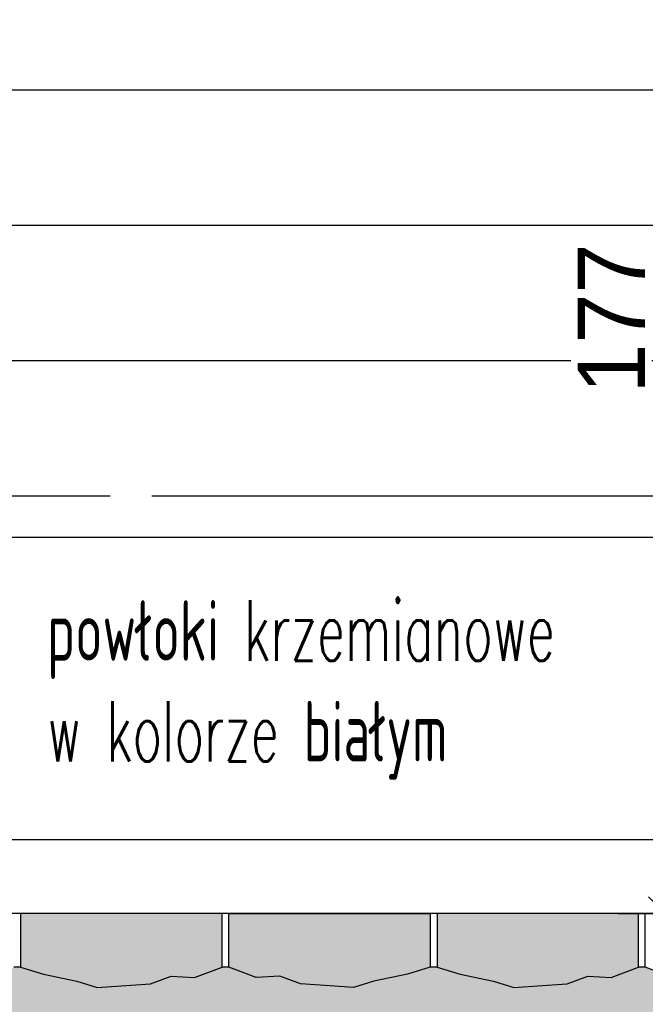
# Model space of a CAD drawing. Header units: centimetres. Extents: x 148485 to 162129, y -6573 to -2118.
# Tile 113 of 167: x 152481 to 152574, y -4751 to -4604. Entities that reach past the tile are written whole.
import ezdxf

# ---------------------------------------------------------------- set-up
doc = ezdxf.new("R2010")
doc.units = ezdxf.units.CM
doc.header["$LTSCALE"] = 0.1
doc.layers.get('0').update_dxf_attribs({"color": 45})
for name, color, linetype in [('A_wymiary_zewn', 4, 'Continuous'), ('hatch_R&F', 4, 'Continuous'), ('konstr_PROKON', 2, 'Continuous'), ('widoki_R&F', 4, 'Continuous')]:
    doc.layers.add(name, color=color, linetype=linetype)
doc.layers.add('ZAKRES_MDCP_L_0', color=7, linetype='Continuous', true_color=0xfd0000)
doc.styles.add('Skala 50', font='simplex.shx', dxfattribs={"width": 0.9, "height": 10})
doc.styles.add('TECH', font='flptechn.ttf')
doc.dimstyles.new('1_50 [cm]', dxfattribs={"dimtxt": 10, "dimasz": 0.5, "dimexe": 0.18, "dimexo": 0.0625, "dimgap": 3, "dimtad": 1, "dimrnd": 0.5, "dimdsep": 46, "dimtxsty": 'TECH', "dimblk1": 'KR', "dimblk2": 'KR', "dimsah": 1, "dimcen": 0.09, "dimse1": 1, "dimse2": 1, "dimclrt": 256, "dimadec": 0, "dimazin": 0, "dimtfac": 1, "dimtofl": 0, "dimtmove": 0, "dimatfit": 3, "dimfxl": 1, "dimtvp": 1, "dimtfill": 1, "dimtfillclr": 256, "dimtolj": 1, "dimtzin": 0, "dimarcsym": 0})

# ---------------------------------------------------------------- blocks, each defined once
blk = doc.blocks.new('KR')
for p, q in [((0, -14), (0, 14)), ((-4.95, -4.95), (4.95, 4.95)), ((-7, 0), (7, 0))]:
    blk.add_line(p, q)
blk = doc.blocks.new('*D516')
at = {"layer": 'A_wymiary_zewn', "color": 0, "lineweight": -2, "transparency": 16777216}
blk.add_line((152577.11, -4560.9), (152577.11, -4737.06), dxfattribs=at)
at = {"layer": 'Defpoints', "color": 0, "transparency": 16777216}
for p in [(152591.67, -4560.4), (152577.11, -4737.56), (152582.67, -4737.56)]:
    blk.add_point(p, dxfattribs=at)
at = {"layer": 'A_wymiary_zewn', "color": 0, "lineweight": -2, "transparency": 16777216, "xscale": 0.5, "yscale": 0.5, "zscale": 0.5}
for p, rotation in [((152577.11, -4560.4), 90), ((152577.11, -4737.56), 270)]:
    blk.add_blockref('KR', p, dxfattribs=dict(at, rotation=rotation))
at = {"layer": 'A_wymiary_zewn', "transparency": 16777216, "insert": (152569.11, -4648.98), "char_height": 10, "attachment_point": 5, "rotation": 90, "style": 'TECH', "bg_fill": 3, "box_fill_scale": 1.1, "bg_fill_color": 256, "bg_fill_true_color": 13158600, "bg_fill_transparency": 0}
blk.add_mtext('\\A1;177', dxfattribs=at)

msp = doc.modelspace()

# ---------------------------------------------------------------- hatches: boundary and pattern name
at = {"layer": 'A_wymiary_zewn', "transparency": 33554483}
h = msp.add_hatch(dxfattribs=at)
h.set_pattern_fill('JIS_WOOD', color=253, scale=28.5, angle=315)
h.set_pattern_definition([(360, (15, 0), (5e-15, 20.1525432), [])])
h.paths.add_polyline_path([(152476.848, -4681.56), (152500.694, -4681.56), (152488.194, -4669.06), (152500.694, -4669.06), (152500.694, -4681.56), (152589.669, -4681.56), (152594.169, -4681.56), (152594.169, -4572.403), (152591.669, -4572.403), (152591.669, -4560.403), (152594.169, -4560.403), (152596.669, -4559.745), (152596.669, -4455.376), (152594.169, -4454.718), (152591.669, -4454.718), (152591.669, -4442.718), (152594.169, -4442.718), (152594.169, -4402.56), (152588.169, -4402.56), (152568.169, -4402.56), (152548.169, -4402.56), (152528.169, -4402.56), (152508.169, -4402.56), (152488.169, -4402.56), (152476.848, -4402.56)])
h.paths.add_polyline_path([(152531.427, -4572.403), (152531.427, -4442.718), (152579.6, -4442.718), (152579.6, -4572.403)], flags=16)
h.paths.add_polyline_path([(152563.473, -4556.06), (152563.473, -4459.06), (152564.731, -4459.06), (152564.731, -4505.06), (152572.617, -4505.06), (152572.617, -4510.06), (152564.731, -4510.06), (152564.731, -4556.06)], flags=0)
at = {"layer": 'hatch_R&F', "linetype": 'Continuous'}
h = msp.add_hatch(dxfattribs=at)
h.set_pattern_fill('AR-SAND', color=256, scale=0.02)
h.paths.add_polyline_path([(152290.752, -4746.598), (152285.765, -4747.6), (152282.742, -4748.575), (152279.198, -4748.329), (152274.82, -4748.026), (152271.749, -4746.901), (152268.259, -4747.084), (152264.169, -4745.56), (152263.169, -4745.56), (152259.08, -4747.084), (152255.59, -4746.901), (152252.519, -4748.026), (152248.141, -4748.329), (152244.597, -4748.575), (152241.574, -4747.6), (152236.587, -4746.598), (152233.169, -4745.56), (152232.169, -4745.56), (152228.752, -4746.598), (152223.765, -4747.6), (152220.742, -4748.575), (152217.198, -4748.329), (152212.82, -4748.026), (152209.749, -4746.901), (152206.259, -4747.084), (152202.169, -4745.56), (152201.169, -4745.56), (152197.752, -4746.598), (152192.765, -4747.6), (152189.742, -4748.575), (152186.198, -4748.329), (152181.82, -4748.026), (152178.749, -4746.901), (152175.259, -4747.084), (152171.169, -4745.56), (152171.169, -4753.56), (152591.169, -4753.56), (152591.169, -4748.466), (152589.198, -4748.329), (152584.82, -4748.026), (152581.749, -4746.901), (152578.259, -4747.084), (152574.169, -4745.56), (152573.169, -4745.56), (152569.08, -4747.084), (152565.59, -4746.901), (152562.519, -4748.026), (152558.141, -4748.329), (152554.597, -4748.575), (152551.574, -4747.6), (152546.587, -4746.598), (152543.169, -4745.56), (152542.169, -4745.56), (152538.752, -4746.598), (152533.765, -4747.6), (152530.742, -4748.575), (152527.198, -4748.329), (152522.82, -4748.026), (152519.749, -4746.901), (152516.259, -4747.084), (152512.169, -4745.56), (152511.169, -4745.56), (152507.08, -4747.084), (152503.59, -4746.901), (152500.519, -4748.026), (152496.141, -4748.329), (152492.597, -4748.575), (152489.574, -4747.6), (152484.587, -4746.598), (152481.169, -4745.56), (152480.169, -4745.56), (152476.752, -4746.598), (152471.765, -4747.6), (152468.742, -4748.575), (152465.198, -4748.329), (152460.82, -4748.026), (152457.749, -4746.901), (152454.259, -4747.084), (152450.169, -4745.56), (152449.169, -4745.56), (152445.08, -4747.084), (152441.59, -4746.901), (152438.519, -4748.026), (152434.141, -4748.329), (152430.597, -4748.575), (152427.574, -4747.6), (152422.587, -4746.598), (152419.169, -4745.56), (152418.169, -4745.56), (152414.752, -4746.598), (152409.765, -4747.6), (152406.742, -4748.575), (152403.198, -4748.329), (152398.82, -4748.026), (152395.749, -4746.901), (152392.259, -4747.084), (152388.169, -4745.56), (152387.169, -4745.56), (152383.08, -4747.084), (152379.59, -4746.901), (152376.519, -4748.026), (152372.141, -4748.329), (152368.597, -4748.575), (152365.574, -4747.6), (152360.587, -4746.598), (152357.169, -4745.56), (152356.169, -4745.56), (152352.752, -4746.598), (152347.765, -4747.6), (152344.742, -4748.575), (152341.198, -4748.329), (152336.82, -4748.026), (152333.749, -4746.901), (152330.259, -4747.084), (152326.169, -4745.56), (152325.169, -4745.56), (152321.08, -4747.084), (152317.59, -4746.901), (152314.519, -4748.026), (152310.141, -4748.329), (152306.597, -4748.575), (152303.574, -4747.6), (152298.587, -4746.598), (152295.169, -4745.56), (152294.169, -4745.56)])
at = {"layer": 'ZAKRES_MDCP_L_0', "linetype": 'ByBlock', "true_color": 0x01cc33, "transparency": 33554559}
h = msp.add_hatch(color=102, dxfattribs=at)
h.dxf.hatch_style = 1
h.set_gradient(color1=(190, 127, 127), color2=(53, 76, 95), tint=1, name='HEMISPHERICAL')
h.paths.add_polyline_path([(152484.587, -4746.598), (152481.169, -4745.56), (152481.169, -4737.56), (152511.169, -4737.56), (152511.169, -4745.56), (152507.08, -4747.084), (152503.59, -4746.901), (152500.519, -4748.026), (152492.597, -4748.575), (152489.574, -4747.6)])
h = msp.add_hatch(color=102, dxfattribs=at)
h.dxf.hatch_style = 1
h.set_gradient(color1=(190, 127, 127), color2=(53, 76, 95), tint=1, name='HEMISPHERICAL')
h.paths.add_polyline_path([(152538.752, -4746.598), (152542.169, -4745.56), (152542.169, -4737.56), (152512.169, -4737.56), (152512.169, -4745.56), (152516.259, -4747.084), (152519.749, -4746.901), (152522.82, -4748.026), (152530.742, -4748.575), (152533.765, -4747.6)])

# ---------------------------------------------------------------- linework, layer by layer
at = {"layer": 'A_wymiary_zewn'}
for points in [[(152589.669, -4681.56), (152589.669, -4681.56), (152589.669, -4681.56), (152172.669, -4681.56)], [(152591.169, -4726.56), (152591.169, -4726.56), (152591.169, -4726.56), (152170.669, -4726.56)], [(152481.169, -4745.56), (152480.169, -4745.56)], [(152512.169, -4745.56), (152511.169, -4745.56)], [(152543.169, -4745.56), (152542.169, -4745.56)], [(152574.169, -4745.56), (152573.169, -4745.56)]]:
    msp.add_lwpolyline(points, dxfattribs=at)
at = {"layer": 'konstr_PROKON', "color": 3}
msp.add_lwpolyline([(152591.169, -4737.56), (152591.169, -4737.56), (152591.169, -4737.56), (152170.669, -4737.56)], dxfattribs=at)
at = {"layer": 'widoki_R&F', "linetype": 'Continuous'}
for points in [[(152481.169, -4745.56), (152484.587, -4746.598), (152489.574, -4747.6), (152492.597, -4748.575), (152496.141, -4748.329), (152500.519, -4748.026), (152503.59, -4746.901), (152507.08, -4747.084), (152511.169, -4745.56), (152511.169, -4737.56), (152481.169, -4737.56)], [(152542.169, -4745.56), (152538.752, -4746.598), (152533.765, -4747.6), (152530.742, -4748.575), (152527.198, -4748.329), (152522.82, -4748.026), (152519.749, -4746.901), (152516.259, -4747.084), (152512.169, -4745.56), (152512.169, -4737.56), (152542.169, -4737.56)]]:
    msp.add_lwpolyline(points, close=True, dxfattribs=at)

# ---------------------------------------------------------------- next in the draw order: dimensions: what is measured, and where the dimension line sits
at = {"layer": 'A_wymiary_zewn'}
dim = msp.add_linear_dim(base=(152577.106, -4737.56), p1=(152591.669, -4560.403), p2=(152582.669, -4737.56), angle=90, dimstyle='1_50 [cm]', dxfattribs=at)
dim.commit()
dim.dimension.update_dxf_attribs({"geometry": '*D516', "text_midpoint": (152569.106, -4648.982)})

# ---------------------------------------------------------------- next in the draw order: hatches: boundary and pattern name
at = {"layer": 'ZAKRES_MDCP_L_0', "linetype": 'ByBlock', "true_color": 0x01cc33, "transparency": 33554559}
h = msp.add_hatch(color=102, dxfattribs=at)
h.dxf.hatch_style = 1
h.set_gradient(color1=(190, 127, 127), color2=(53, 76, 95), tint=1, name='HEMISPHERICAL')
h.paths.add_polyline_path([(152546.587, -4746.598), (152543.169, -4745.56), (152543.169, -4737.56), (152573.169, -4737.56), (152573.169, -4745.56), (152569.08, -4747.084), (152565.59, -4746.901), (152562.519, -4748.026), (152554.597, -4748.575), (152551.574, -4747.6)])

# ---------------------------------------------------------------- next in the draw order: linework, layer by layer
at = {"layer": 'widoki_R&F', "linetype": 'Continuous'}
for points in [[(152543.169, -4745.56), (152546.587, -4746.598), (152551.574, -4747.6), (152554.597, -4748.575), (152558.141, -4748.329), (152562.519, -4748.026), (152565.59, -4746.901), (152569.08, -4747.084), (152573.169, -4745.56), (152573.169, -4737.56), (152543.169, -4737.56)], [(152591.669, -4737.56), (152591.669, -4748.501), (152589.198, -4748.329), (152584.82, -4748.026), (152581.749, -4746.901), (152578.259, -4747.084), (152574.169, -4745.56), (152574.169, -4737.56)]]:
    msp.add_lwpolyline(points, close=True, dxfattribs=at)

# ---------------------------------------------------------------- next in the draw order: texts
at = {"layer": 'widoki_R&F', "insert": (152485.117, -4690.918), "char_height": 9, "width": 88.05239, "attachment_point": 1, "style": 'Skala 50'}
msp.add_mtext('{\\W0.6;powłoki krzemianowe w kolorze białym}', dxfattribs=at)

doc.saveas('drawing.dxf')
